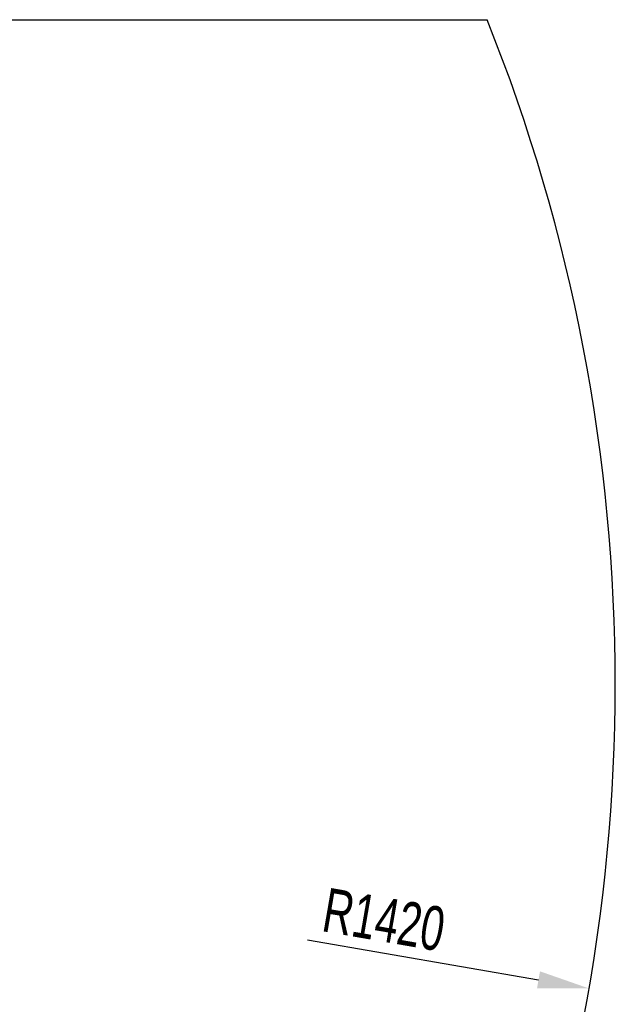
# Model space of a CAD drawing. Header units: millimetres. Extents: x 1654 to 2248, y 5204 to 5624.
# Tile 31 of 81: x 1930 to 1978, y 5251 to 5329. Entities that reach past the tile are written whole.
import ezdxf

# ---------------------------------------------------------------- set-up
doc = ezdxf.new("R2010")
doc.units = ezdxf.units.MM
doc.header["$PDSIZE"] = -1
doc.layers.add('运动空间03轨迹注释', color=6, linetype='Continuous')
doc.layers.add('运动空间16俯视轨迹', color=2, linetype='Continuous')
doc.styles.add('SLDTEXTSTYLE0', font='TXT', dxfattribs={"width": 0.7})
doc.dimstyles.new('SLDDIMSTYLE6', dxfattribs={"dimtxt": 3.5, "dimasz": 4.08, "dimexe": 0, "dimexo": 0.0625, "dimgap": 0.875, "dimtad": 2, "dimlfac": 10, "dimrnd": 1e-09, "dimzin": 12, "dimdsep": 46, "dimtxsty": 'SLDTEXTSTYLE0', "dimsah": 1, "dimcen": 0, "dimadec": 0, "dimazin": 3, "dimtfac": 1, "dimtdec": 3, "dimtofl": 0, "dimtmove": 0, "dimatfit": 3, "dimfxl": 1, "dimfrac": 2, "dimtolj": 1, "dimtzin": 12, "dimarcsym": 0})

# ---------------------------------------------------------------- blocks, each defined once
blk = doc.blocks.new('*D154')
at = {"layer": 'Defpoints', "color": 0}
for p in [(1835.781, 5276.687), (1975.671, 5252.486)]:
    blk.add_point(p, dxfattribs=at)
at = {"layer": '运动空间03轨迹注释', "color": 0, "lineweight": -2}
blk.add_line((1953.311, 5256.354), (1971.651, 5253.181), dxfattribs=at)
at = {"layer": '运动空间03轨迹注释', "color": 0}
blk.add_solid([(1971.535, 5252.511), (1971.767, 5253.851), (1975.671, 5252.486)], dxfattribs=at)
at = {"layer": '运动空间03轨迹注释', "color": 0, "insert": (1954.919, 5260.516), "char_height": 3.5, "attachment_point": 1, "rotation": 350.18469, "style": 'SLDTEXTSTYLE0'}
blk.add_mtext('\\A1;R1420', dxfattribs=at)

msp = doc.modelspace()

# ---------------------------------------------------------------- linework, layer by layer
at = {"layer": '运动空间16俯视轨迹'}
msp.add_line((1703.995265, 5329.487379), (1967.565802, 5329.487379), dxfattribs=at)
at = {"layer": '运动空间16俯视轨迹', "lineweight": 25}
msp.add_arc((1835.780534, 5276.687379), 141.969, 338.16640532, 21.83359468, dxfattribs=at)

# ---------------------------------------------------------------- dimensions: what is measured, and where the dimension line sits
at = {"layer": '运动空间03轨迹注释'}
dim = msp.add_radius_dim(center=(1835.780534, 5276.687379), mpoint=(1975.671447, 5252.485532), text='R1420', dimstyle='SLDDIMSTYLE6', override={"dimtxsty": 'SLDTEXTSTYLE0'}, dxfattribs=at)
dim.commit()
dim.dimension.update_dxf_attribs({"geometry": '*D154', "text_midpoint": (1959.203121, 5255.334649), "dimtype": 164})

doc.saveas('drawing.dxf')
